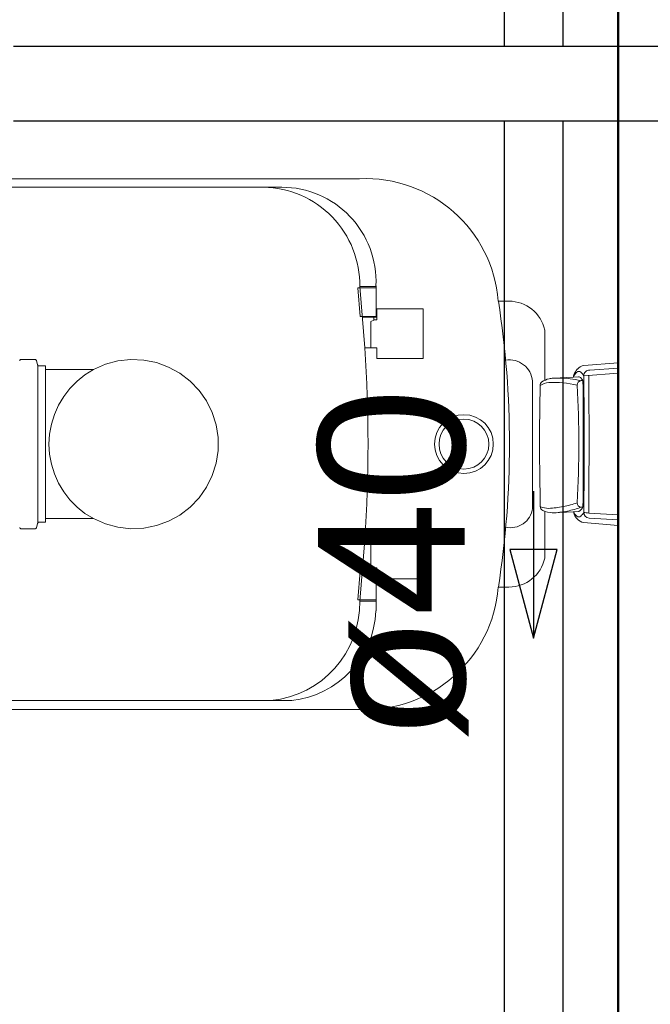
# Model space of a CAD drawing. Header units: millimetres. Extents: x 567 to 934, y -1 to 364.
# Tile 142 of 256: x 623.704 to 624.563, y 108.091 to 109.432. Entities that reach past the tile are written whole.
import ezdxf

# ---------------------------------------------------------------- set-up
doc = ezdxf.new("R2010")
doc.units = ezdxf.units.MM
doc.header["$MEASUREMENT"] = 0
doc.linetypes.add('NULL', pattern=[0])
for name, color, linetype, lineweight in [('A-WALL', 7, 'Continuous', 25), ('CV-Condutos', 14, 'Continuous', 25), ('Peças hidrossanitárias', 7, 'Continuous', 13), ('Simbolos', 14, 'Continuous', 20), ('Simbolos_int', 14, 'Continuous', 15), ('TQ-Condutos', 14, 'Continuous', 25), ('TQ-Sentido conduto', 14, 'Continuous', 30), ('TQ-Textos conduto', 7, 'Continuous', 9)]:
    doc.layers.add(name, color=color, linetype=linetype, lineweight=lineweight)
doc.layers.add('ARQ FINA', color=8, linetype='Continuous')
doc.styles.add('Arial', font='arial.ttf')

msp = doc.modelspace()

# ---------------------------------------------------------------- linework, layer by layer
at = {"layer": 'A-WALL', "color": 8, "lineweight": 50}
msp.add_line((624.5191, 109.9298), (624.5191, 107.5742), dxfattribs=at)
at = {"layer": 'ARQ FINA', "lineweight": 5}
for radius in [0.04, 0.034]:
    msp.add_circle((624.3091, 108.8542), radius, dxfattribs=at)
at = {"layer": 'CV-Condutos'}
for p, q in [((625.6005, 109.3956), (623.6954, 109.3956)), ((625.6005, 109.2942), (623.6954, 109.2942))]:
    msp.add_line(p, q, dxfattribs=at)
at = {"layer": 'Peças hidrossanitárias', "color": 8}
for p, q in [((624.1666, 109.2156), (623.6582, 109.2156)), ((623.6716, 109.2042), (624.0609, 109.2042)), ((624.1645, 109.0669), (624.1893, 109.0669)), ((624.1679, 109.0281), (624.1645, 109.0669)), ((624.1671, 109.0689), (624.1742, 108.9853)), ((624.1671, 109.0689), (624.1893, 109.0689)), ((624.1893, 109.07), (624.1893, 109.0271)), ((624.3703, 109.0489), (624.3559, 109.0489)), ((624.171, 109.0281), (624.1679, 109.0281)), ((624.1707, 109.0271), (624.1867, 109.0271)), ((624.171, 109.0281), (624.1893, 109.0281)), ((624.1893, 109.0271), (624.1865, 109.0271)), ((624.1865, 109.0271), (624.1865, 109.0234)), ((624.1905, 109.0234), (624.1905, 109.0384)), ((624.1905, 109.0384), (624.2535, 109.0384)), ((624.2535, 109.0384), (624.2535, 108.971)), ((624.1862, 109.0232), (624.1823, 109.021)), ((624.1823, 109.021), (624.1823, 108.9852)), ((624.1865, 109.0234), (624.1905, 109.0234)), ((624.4191, 108.941), (624.4191, 109.0096)), ((624.1905, 108.9852), (624.1742, 108.9853)), ((624.1905, 108.971), (624.1905, 108.9852)), ((624.2535, 108.971), (624.1905, 108.971)), ((624.4725, 108.9611), (624.5191, 108.9651)), ((624.4309, 108.944), (624.4582, 108.9455)), ((624.458, 108.9455), (624.4651, 108.9459)), ((624.5191, 108.9506), (624.4722, 108.9471)), ((624.5191, 108.9575), (624.4804, 108.955)), ((624.4024, 108.94), (624.4024, 108.7666)), ((624.4683, 108.9406), (624.4712, 108.9407)), ((624.4191, 108.6987), (624.4191, 108.7629)), ((624.4583, 108.7621), (624.4299, 108.7605)), ((624.458, 108.7621), (624.4657, 108.7625)), ((624.4712, 108.7683), (624.4689, 108.7682)), ((624.4791, 108.7603), (624.5191, 108.7577)), ((624.5191, 108.7432), (624.4719, 108.7473)), ((624.5191, 108.7508), (624.4795, 108.7534)), ((624.1905, 108.7238), (624.1905, 108.738)), ((624.1905, 108.738), (624.2535, 108.738)), ((624.2535, 108.738), (624.2535, 108.6706)), ((624.1671, 108.6402), (624.1742, 108.7239)), ((624.1742, 108.7238), (624.1905, 108.7238)), ((624.1823, 108.688), (624.1823, 108.7239)), ((624.1679, 108.6809), (624.1645, 108.6421)), ((624.171, 108.6809), (624.1679, 108.6809)), ((624.1707, 108.6819), (624.1879, 108.6819)), ((624.171, 108.6809), (624.1893, 108.6809)), ((624.1864, 108.6857), (624.1823, 108.688)), ((624.1905, 108.6856), (624.1865, 108.6856)), ((624.1865, 108.6856), (624.1865, 108.6819)), ((624.1865, 108.6819), (624.1893, 108.6819)), ((624.1893, 108.6819), (624.1893, 108.6269)), ((624.1905, 108.6706), (624.1905, 108.6856)), ((624.2535, 108.6706), (624.1905, 108.6706)), ((624.3559, 108.6594), (624.3703, 108.6594)), ((624.1645, 108.6421), (624.1893, 108.6421)), ((624.1671, 108.6402), (624.1893, 108.6402)), ((624.0746, 108.5049), (623.6716, 108.5049)), ((623.6714, 108.4927), (624.1666, 108.4927))]:
    msp.add_line(p, q, dxfattribs=at)
for centre, radius, start, end in [((624.1751, 109.0344), 0.1814, 4.5869, 92.6711), ((624.034, 109.071), 0.1331, 359.0349, 89.0913), ((624.0609, 109.0757), 0.1284, 357.4413, 90), ((623.1079, 108.8542), 1.2632, 351.1306, 8.8694), ((624.3703, 108.9989), 0.05, 12.2947, 90), ((622.1378, 108.8546), 2.0406, 356.3241, 3.6703), ((624.3708, 108.9373), 0.0317, 4.9444, 99.0556), ((624.4736, 108.948), 0.0131, 94.9119, 140.0973), ((624.4742, 108.939), 0.0174, 130.9886, 158.2947), ((624.4646, 108.9462), 0.00641, 156.2591, 186.3027), ((624.4875, 108.9361), 0.0314, 139.7409, 156.2591), ((624.4655, 108.9491), 0.00408, 49.0114, 130.9886), ((624.4649, 108.9408), 0.00506, 39.6215, 86.9463), ((624.4562, 108.9385), 0.0182, 28.1844, 49.0114), ((624.4801, 108.9472), 0.00782, 87.7493, 180.9362), ((618.7389, 108.8534), 5.7341, 359.07935, 0.93623), ((614.2949, 108.8545), 10.1846, 359.47044, 0.52389), ((627.9794, 108.8546), 3.5673, 178.7212, 181.3732), ((624.4186, 108.9342), 0.00564, 125.4412, 180.4655), ((624.426, 108.915), 0.023, 93.4937, 124.5063), ((624.4313, 108.9165), 0.0274, 103.3835, 125.4412), ((624.4325, 108.8088), 0.1294, 76.1701, 93.4937), ((624.4328, 108.9101), 0.0339, 93.0989, 103.3835), ((624.4375, 108.8056), 0.1386, 83.2723, 92.7277), ((624.4405, 108.8307), 0.1133, 75.8134, 83.2723), ((624.4695, 108.9344), 0.00624, 101.0044, 178.9956), ((622.9193, 108.8542), 1.5462, 357.0381, 2.9778), ((624.4431, 108.9228), 0.0333, 32.4839, 39.6215), ((616.1347, 108.8545), 8.337, 359.40781, 0.59251), ((624.418, 108.902), 0.1356, 281.2253, 289.611), ((624.4693, 108.7742), 0.00608, 180.4328, 266.2904), ((624.3727, 108.7702), 0.0299, 256.8896, 353.1104), ((624.4191, 108.7692), 0.00601, 181.3732, 243.157), ((624.4235, 108.7892), 0.0226, 242.6002, 272.7747), ((624.4303, 108.7914), 0.0308, 243.157, 269.1856), ((624.4181, 108.9013), 0.1349, 272.7747, 281.2253), ((624.4255, 108.8817), 0.1213, 271.8808, 281.6558), ((624.4182, 108.9168), 0.1571, 281.6558, 288.8284), ((624.4679, 108.7626), 0.00966, 183.0829, 206.9248), ((624.4742, 108.7692), 0.0174, 204.1043, 229.0114), ((624.4854, 108.7715), 0.0293, 206.9248, 221.0752), ((624.46, 108.7733), 0.0123, 297.7565, 335.8472), ((624.4562, 108.7698), 0.0182, 310.9886, 331.9845), ((624.4804, 108.7615), 0.00818, 181.8602, 263.7517), ((624.4788, 108.7843), 0.024, 254.1834, 270.6728), ((624.4655, 108.7591), 0.00408, 229.0114, 310.9886), ((624.4749, 108.7623), 0.0154, 221.0752, 258.7855), ((624.3703, 108.7094), 0.05, 270, 347.7053), ((624.1751, 108.6739), 0.1814, 267.3289, 355.4131), ((624.034, 108.6375), 0.1331, 275.2693, 1.1664), ((624.0609, 108.6326), 0.1284, 276.0994, 357.4413)]:
    msp.add_arc(centre, radius, start, end, dxfattribs=at)
at = {"layer": 'Simbolos'}
for p, q in [((623.7248, 108.9695), (623.7059, 108.9695)), ((623.7267, 108.968), (623.7283, 108.9621)), ((623.7391, 108.9607), (623.7302, 108.9607)), ((623.7391, 108.9607), (623.7391, 108.7477)), ((623.8046, 108.9558), (623.7391, 108.9558)), ((623.7267, 108.7403), (623.7283, 108.7462)), ((623.7391, 108.7477), (623.7302, 108.7477)), ((623.8046, 108.7526), (623.7391, 108.7526)), ((623.7248, 108.7389), (623.7059, 108.7389))]:
    msp.add_line(p, q, dxfattribs=at)
for points in [[(623.7059, 108.9695), (623.7056, 108.9694), (623.7052, 108.9693), (623.7049, 108.9692), (623.7047, 108.969), (623.7044, 108.9688), (623.7042, 108.9686), (623.7041, 108.9683), (623.704, 108.968), (623.7039, 108.9676)], [(623.7267, 108.968), (623.7266, 108.9682), (623.7265, 108.9685), (623.7263, 108.9687), (623.7261, 108.969), (623.7259, 108.9691), (623.7256, 108.9693), (623.7254, 108.9694), (623.7251, 108.9694), (623.7248, 108.9695)], [(623.7283, 108.9621), (623.7284, 108.9619), (623.7285, 108.9616), (623.7287, 108.9614), (623.7289, 108.9612), (623.7291, 108.961), (623.7294, 108.9608), (623.7297, 108.9607), (623.7299, 108.9607), (623.7302, 108.9607)], [(623.8046, 108.7526), (623.8207, 108.7454), (623.8377, 108.7409), (623.8552, 108.7389), (623.8728, 108.7397), (623.8901, 108.7431), (623.9066, 108.7491), (623.922, 108.7575), (623.936, 108.7683), (623.9482, 108.781), (623.9583, 108.7954), (623.9661, 108.8112), (623.9714, 108.828), (623.9741, 108.8454), (623.9741, 108.863), (623.9714, 108.8804), (623.9661, 108.8971), (623.9583, 108.9129), (623.9482, 108.9273), (623.936, 108.9401), (623.922, 108.9508), (623.9066, 108.9592), (623.8901, 108.9652), (623.8728, 108.9686), (623.8552, 108.9694), (623.8377, 108.9675), (623.8207, 108.9629), (623.8046, 108.9558)], [(623.8046, 108.9558), (623.7928, 108.9485), (623.782, 108.9399), (623.7723, 108.9301), (623.7639, 108.9192), (623.7568, 108.9073), (623.7512, 108.8947), (623.7471, 108.8815), (623.7446, 108.8679), (623.7438, 108.8542), (623.7446, 108.8404), (623.7471, 108.8268), (623.7512, 108.8136), (623.7568, 108.801), (623.7639, 108.7891), (623.7723, 108.7782), (623.782, 108.7684), (623.7928, 108.7598), (623.8046, 108.7526)], [(623.7302, 108.7477), (623.7299, 108.7476), (623.7297, 108.7476), (623.7294, 108.7475), (623.7291, 108.7473), (623.7289, 108.7472), (623.7287, 108.7469), (623.7285, 108.7467), (623.7284, 108.7464), (623.7283, 108.7462)], [(623.7039, 108.7407), (623.704, 108.7404), (623.7041, 108.74), (623.7042, 108.7398), (623.7044, 108.7395), (623.7047, 108.7393), (623.7049, 108.7391), (623.7052, 108.739), (623.7056, 108.7389), (623.7059, 108.7389)], [(623.7248, 108.7389), (623.7251, 108.7389), (623.7254, 108.7389), (623.7256, 108.739), (623.7259, 108.7392), (623.7261, 108.7394), (623.7263, 108.7396), (623.7265, 108.7398), (623.7266, 108.7401), (623.7267, 108.7403)]]:
    msp.add_lwpolyline(points, dxfattribs=at)
at = {"layer": 'Simbolos_int'}
for p, q in [((623.7287, 108.9607), (623.7287, 108.7477)), ((623.7391, 108.9558), (623.7391, 108.7526))]:
    msp.add_line(p, q, dxfattribs=at)
at = {"layer": 'TQ-Condutos'}
for p, q in [((624.3639, 109.7891), (624.3639, 109.3956)), ((624.4439, 109.7891), (624.4439, 109.3956)), ((624.3639, 109.2942), (624.3639, 107.558)), ((624.4439, 109.2942), (624.4439, 107.558))]:
    msp.add_line(p, q, dxfattribs=at)
at = {"layer": 'TQ-Sentido conduto'}
for p, q in [((624.4362, 108.7106), (624.3715, 108.7106)), ((624.3715, 108.7106), (624.4039, 108.5899)), ((624.4039, 108.5899), (624.4362, 108.7106))]:
    msp.add_line(p, q, dxfattribs=at)
msp.add_lwpolyline([(624.4039, 108.7899), (624.4039, 108.5899)], dxfattribs=at)

# ---------------------------------------------------------------- texts
at = {"layer": 'TQ-Textos conduto', "linetype": 'NULL', "insert": (624.3156, 108.6899), "char_height": 0.2, "width": 0.962805, "attachment_point": 8, "rotation": 90.0002, "line_spacing_factor": 0.6, "style": 'Arial'}
msp.add_mtext('ø40', dxfattribs=at)

doc.saveas('drawing.dxf')
